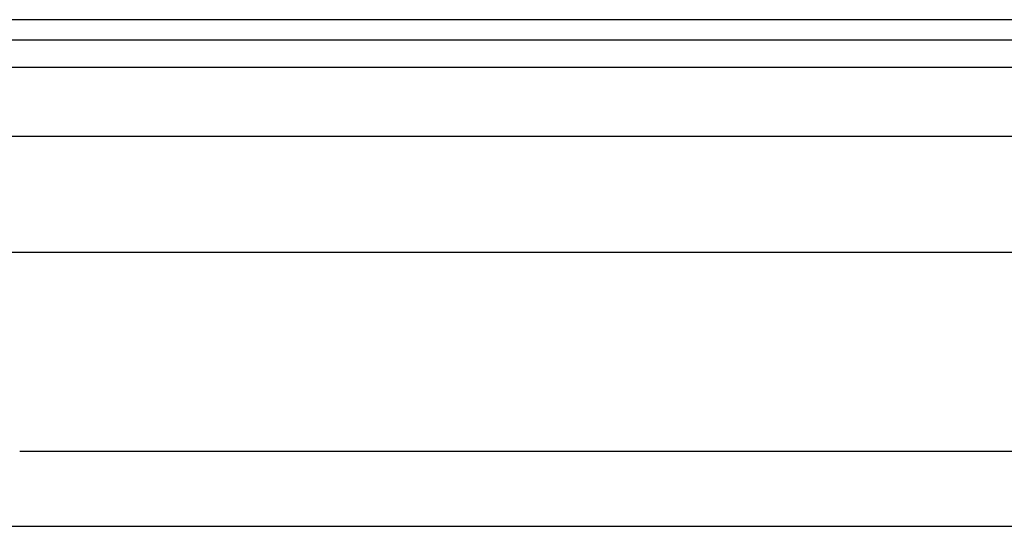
# Model space of a CAD drawing. Header units: inches. Extents: x 10 to 196, y 10 to 109.
# Tile 176 of 239: x 14.3 to 17.63, y 75.53 to 77.25. Entities that reach past the tile are written whole.
import ezdxf

# ---------------------------------------------------------------- set-up
doc = ezdxf.new("R2010")
doc.units = ezdxf.units.IN
doc.header["$MEASUREMENT"] = 0
doc.layers.add('Visible Edges(ANSI)', color=7, linetype='Continuous', lineweight=25)
doc.layers.add('Visible Tangent Edges(ANSI)', color=7, linetype='Continuous', lineweight=25)

msp = doc.modelspace()

# ---------------------------------------------------------------- linework, layer by layer
at = {"layer": 'Visible Edges(ANSI)'}
for p, q in [((34.1027, 77.246), (10.5067, 77.246)), ((10.5067, 77.178), (34.1027, 77.178)), ((11.2224, 76.8523), (33.3666, 76.8523)), ((33.3666, 76.4586), (11.2224, 76.4586)), ((14.2957, 75.7867), (17.9621, 75.7867)), ((14.2097, 75.532), (18.0481, 75.532))]:
    msp.add_line(p, q, dxfattribs=at)
at = {"layer": 'Visible Tangent Edges(ANSI)'}
msp.add_line((10.5067, 77.085), (34.1027, 77.085), dxfattribs=at)

doc.saveas('drawing.dxf')
